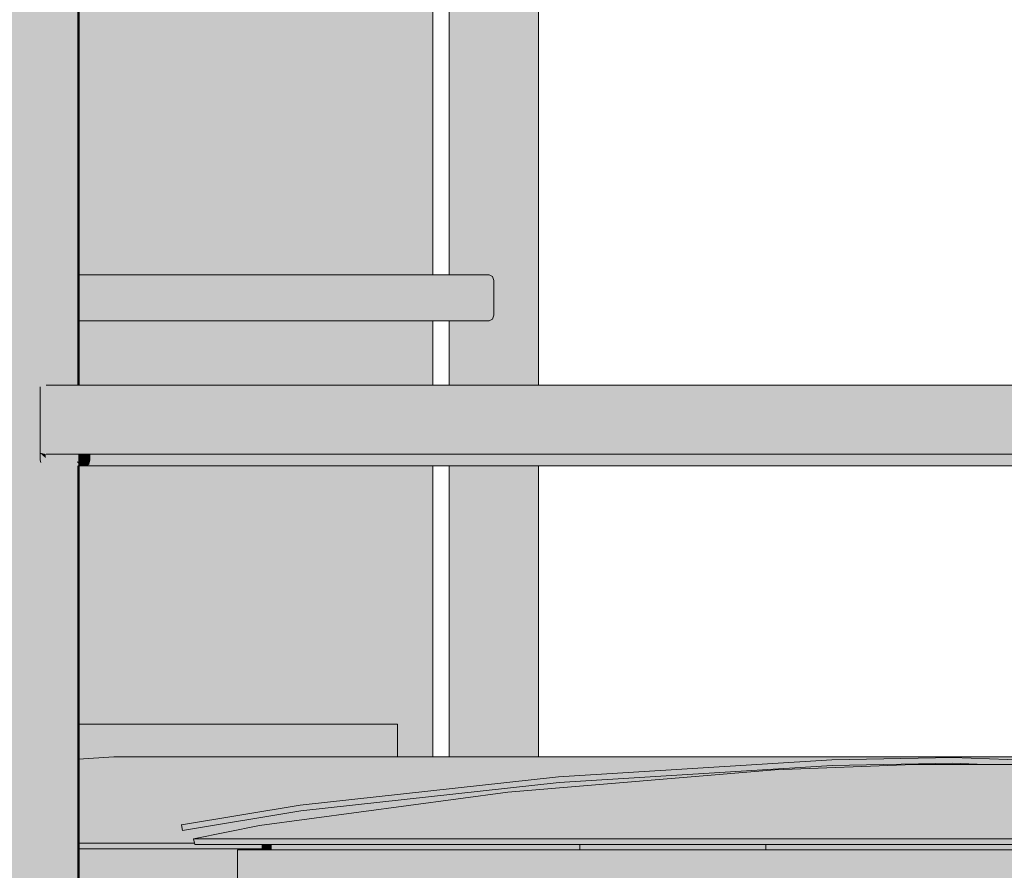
# Model space of a CAD drawing. Header units: centimetres. Extents: x -5472 to 10427, y -400 to 1902.
# Tile 30 of 91: x -5013 to -4841, y 1114 to 1262. Entities that reach past the tile are written whole.
import ezdxf

# ---------------------------------------------------------------- set-up
doc = ezdxf.new("R2010")
doc.units = ezdxf.units.CM
doc.header["$LTSCALE"] = 0.1
doc.header["$MEASUREMENT"] = 0
for name, color, linetype in [('2_belki.K_IR', 7, 'Continuous'), ('2_dachy.ISTN', 7, 'Continuous'), ('2_schody_konstrukcja.ISTN', 7, 'Continuous'), ('2_słupy.ISTN', 7, 'Continuous'), ('2_umeblowanie.ISTN', 7, 'Continuous'), ('2_ściany zewnętrzne.ISTN', 7, 'Continuous')]:
    doc.layers.add(name, color=color, linetype=linetype)

# ---------------------------------------------------------------- blocks, each defined once
blk = doc.blocks.new('ElemPrzekroju_21_1')
at = {"layer": '2_belki.K_IR', "linetype": 'Continuous', "lineweight": 0, "true_color": 0x7f7d80}
for points in [[(-4968.87, 1118.42), (-4947.6, 1118.42), (-4947.59, 1118.44), (-4968.86, 1118.44)], [(-4968.87, 1118.42), (-4947.6, 1118.42), (-4947.59, 1118.44), (-4968.86, 1118.44)], [(-4968.87, 1117.5), (-4947.6, 1117.5), (-4947.6, 1118.42), (-4968.87, 1118.42)], [(-4968.87, 1117.5), (-4947.6, 1117.5), (-4947.6, 1118.42), (-4968.87, 1118.42)]]:
    blk.add_hatch(color=8, dxfattribs=at).paths.add_polyline_path(points)
blk = doc.blocks.new('ElemPrzekroju_22_1')
at = {"layer": '2_słupy.ISTN', "linetype": 'Continuous', "lineweight": 0, "true_color": 0xffffff}
for points in [[(-4968.89, 1118.44), (-4970.39, 1118.44), (-4970.39, 1117.5), (-4968.89, 1117.5)], [(-4968.89, 1118.44), (-4970.39, 1118.44), (-4970.39, 1117.5), (-4968.89, 1117.5)], [(-4968.89, 1117.5), (-4968.87, 1117.5), (-4968.87, 1118.42), (-4968.86, 1118.44), (-4968.89, 1118.44)], [(-4968.89, 1117.5), (-4968.87, 1117.5), (-4968.87, 1118.42), (-4968.86, 1118.44), (-4968.89, 1118.44)], [(-4968.89, 997.5), (-4970.39, 997.5), (-4970.39, 989.88), (-4968.89, 989.88)], [(-4968.89, 997.5), (-4970.39, 997.5), (-4970.39, 989.88), (-4968.89, 989.88)], [(-4968.89, 989.88), (-4968.52, 989.88), (-4968.52, 997.5), (-4968.89, 997.5)], [(-4968.89, 989.88), (-4968.52, 989.88), (-4968.52, 997.5), (-4968.89, 997.5)], [(-4968.52, 997.5), (-4968.52, 989.88), (-4967.78, 989.88), (-4967.78, 997.5)], [(-4968.52, 997.5), (-4968.52, 989.88), (-4967.78, 989.88), (-4967.78, 997.5)], [(-4967.78, 989.88), (-4956.91, 989.88), (-4957.66, 997.5), (-4967.78, 997.5)], [(-4967.78, 989.88), (-4956.91, 989.88), (-4957.66, 997.5), (-4967.78, 997.5)]]:
    blk.add_hatch(color=7, dxfattribs=at).paths.add_polyline_path(points)
at = {"layer": '2_słupy.ISTN', "color": 252, "linetype": 'Continuous', "lineweight": 50}
for p, q in [((-4970.39, 1117.5), (-4970.39, 1118.44)), ((-4970.39, 989.88), (-4970.39, 997.5))]:
    blk.add_line(p, q, dxfattribs=at)
blk = doc.blocks.new('ElemPrzekroju_34_1')
at = {"layer": '2_belki.K_IR', "linetype": 'Continuous', "lineweight": 0, "true_color": 0x7f7d80}
for points in [[(-4947.6, 1118.42), (-4915.29, 1118.42), (-4915.28, 1118.44), (-4947.59, 1118.44)], [(-4947.6, 1118.42), (-4915.29, 1118.42), (-4915.28, 1118.44), (-4947.59, 1118.44)], [(-4947.6, 1117.5), (-4915.29, 1117.5), (-4915.29, 1118.42), (-4947.6, 1118.42)], [(-4947.6, 1117.5), (-4915.29, 1117.5), (-4915.29, 1118.42), (-4947.6, 1118.42)]]:
    blk.add_hatch(color=8, dxfattribs=at).paths.add_polyline_path(points)
at = {"layer": '2_belki.K_IR', "color": 251, "linetype": 'Continuous', "lineweight": 0, "true_color": 0x5f5f5f}
blk.add_line((-4947.59, 1118.44), (-4947.6, 1118.42), dxfattribs=at)
blk = doc.blocks.new('ElemPrzekroju_35_1')
at = {"layer": '2_belki.K_IR', "linetype": 'Continuous', "lineweight": 0, "true_color": 0xffffff}
for points in [[(-4915.29, 1118.42), (-4882.97, 1118.42), (-4882.96, 1118.44), (-4915.28, 1118.44)], [(-4915.29, 1118.42), (-4882.97, 1118.42), (-4882.96, 1118.44), (-4915.28, 1118.44)], [(-4915.29, 1117.5), (-4882.97, 1117.5), (-4882.97, 1118.42), (-4915.29, 1118.42)], [(-4915.29, 1117.5), (-4882.97, 1117.5), (-4882.97, 1118.42), (-4915.29, 1118.42)], [(-4882.96, 1118.44), (-4882.97, 1118.42), (-4882.97, 1117.5), (-4882.95, 1117.5), (-4882.95, 1118.42), (-4882.94, 1118.44)], [(-4882.96, 1118.44), (-4882.97, 1118.42), (-4882.97, 1117.5), (-4882.95, 1117.5), (-4882.95, 1118.42), (-4882.94, 1118.44)]]:
    blk.add_hatch(color=7, dxfattribs=at).paths.add_polyline_path(points)
at = {"layer": '2_belki.K_IR', "color": 252, "linetype": 'Continuous', "lineweight": 0}
for p, q in [((-4915.28, 1118.44), (-4915.29, 1118.42)), ((-4915.29, 1118.42), (-4915.29, 1117.5)), ((-4882.96, 1118.44), (-4882.97, 1118.42)), ((-4882.97, 1118.42), (-4882.97, 1117.5))]:
    blk.add_line(p, q, dxfattribs=at)
blk = doc.blocks.new('ElemPrzekroju_36_1')
at = {"layer": '2_belki.K_IR', "linetype": 'Continuous', "lineweight": 0, "true_color": 0xffffff}
for points in [[(-4882.95, 1118.42), (-4850.63, 1118.42), (-4850.62, 1118.44), (-4882.94, 1118.44)], [(-4882.95, 1118.42), (-4850.63, 1118.42), (-4850.62, 1118.44), (-4882.94, 1118.44)], [(-4882.95, 1118.42), (-4882.95, 1117.5), (-4850.63, 1117.5), (-4850.63, 1118.42)], [(-4882.95, 1118.42), (-4882.95, 1117.5), (-4850.63, 1117.5), (-4850.63, 1118.42)]]:
    blk.add_hatch(color=7, dxfattribs=at).paths.add_polyline_path(points)
at = {"layer": '2_belki.K_IR', "color": 252, "linetype": 'Continuous', "lineweight": 0}
for p, q in [((-4882.94, 1118.44), (-4882.95, 1118.42)), ((-4882.95, 1118.42), (-4882.95, 1117.5))]:
    blk.add_line(p, q, dxfattribs=at)
blk = doc.blocks.new('ElemPrzekroju_37_1')
at = {"layer": '2_belki.K_IR', "linetype": 'Continuous', "lineweight": 0, "true_color": 0xffffff}
for points in [[(-4821.46, 1119.42), (-4822.95, 1119.13), (-4818.02, 1119.13), (-4817.31, 1119.42)], [(-4821.46, 1119.42), (-4822.95, 1119.13), (-4818.02, 1119.13), (-4817.31, 1119.42)], [(-4850.62, 1118.44), (-4850.63, 1118.42), (-4818.31, 1118.42), (-4818.02, 1119.13), (-4822.95, 1119.13), (-4826.48, 1118.44)], [(-4850.62, 1118.44), (-4850.63, 1118.42), (-4818.31, 1118.42), (-4818.02, 1119.13), (-4822.95, 1119.13), (-4826.48, 1118.44)], [(-4850.63, 1118.42), (-4850.63, 1117.5), (-4818.31, 1117.5), (-4818.31, 1118.42)], [(-4850.63, 1118.42), (-4850.63, 1117.5), (-4818.31, 1117.5), (-4818.31, 1118.42)]]:
    blk.add_hatch(color=7, dxfattribs=at).paths.add_polyline_path(points)
at = {"layer": '2_belki.K_IR', "color": 252, "linetype": 'Continuous', "lineweight": 0}
for p, q in [((-4821.46, 1119.42), (-4817.31, 1119.42)), ((-4850.62, 1118.44), (-4850.63, 1118.42))]:
    blk.add_line(p, q, dxfattribs=at)
blk = doc.blocks.new('ElemPrzekroju_56_1')
at = {"layer": '2_dachy.ISTN', "linetype": 'Continuous', "lineweight": 0, "true_color": 0xffffff}
for points in [[(-4881.4, 1131.44), (-4927.78, 1127.56), (-4770.71, 1127.56), (-4723.4, 1131.44)], [(-4925.59, 1127.56), (-4919.36, 1128.07), (-4878.06, 1131.44), (-4881.4, 1131.44), (-4927.78, 1127.56)], [(-4857.24, 1132.36), (-4881.4, 1131.44), (-4723.4, 1131.44), (-4698.82, 1132.36)], [(-4878.06, 1131.44), (-4871.63, 1131.68), (-4853.43, 1132.36), (-4857.24, 1132.36), (-4881.4, 1131.44)], [(-4927.78, 1127.56), (-4970.98, 1121.73), (-4814.89, 1121.73), (-4770.71, 1127.56)], [(-4970.08, 1121.73), (-4964.55, 1122.45), (-4925.59, 1127.56), (-4927.78, 1127.56), (-4970.98, 1121.73)], [(-4982.45, 1119.42), (-4826.66, 1119.42), (-4814.89, 1121.73), (-4970.98, 1121.73)], [(-4982.45, 1119.42), (-4981.98, 1119.42), (-4970.08, 1121.73), (-4970.98, 1121.73)], [(-4982.45, 1119.42), (-4982.22, 1118.44), (-4826.48, 1118.44), (-4826.66, 1119.42)], [(-4982.45, 1119.42), (-4982.22, 1118.44), (-4826.48, 1118.44), (-4826.66, 1119.42)]]:
    blk.add_hatch(color=7, dxfattribs=at).paths.add_polyline_path(points)
at = {"layer": '2_dachy.ISTN', "color": 252, "linetype": 'Continuous', "lineweight": 0}
for p, q in [((-4927.78, 1127.56), (-4881.4, 1131.44)), ((-4881.4, 1131.44), (-4857.24, 1132.36)), ((-4698.82, 1132.36), (-4857.24, 1132.36)), ((-4970.98, 1121.73), (-4927.78, 1127.56)), ((-4982.45, 1119.42), (-4970.98, 1121.73)), ((-4982.22, 1118.44), (-4982.45, 1119.42)), ((-4826.66, 1119.42), (-4982.45, 1119.42)), ((-4826.48, 1118.44), (-4982.22, 1118.44))]:
    blk.add_line(p, q, dxfattribs=at)
blk = doc.blocks.new('ElemPrzekroju_59_1')
at = {"layer": '2_schody_konstrukcja.ISTN', "linetype": 'Continuous', "lineweight": 0, "true_color": 0xffffff}
for points in [[(-4938.01, 1217.45), (-4937.41, 1217.45), (-4937.41, 1354.96), (-4938.01, 1354.96)], [(-4938.01, 1217.45), (-4937.41, 1217.45), (-4937.41, 1354.96), (-4938.01, 1354.96)], [(-4937.41, 1354.96), (-4937.41, 1217.45), (-4931.03, 1217.45), (-4930.48, 1217.16), (-4930.47, 1217.16), (-4930.47, 1354.96)], [(-4937.41, 1354.96), (-4937.41, 1217.45), (-4931.03, 1217.45), (-4930.48, 1217.16), (-4930.47, 1217.16), (-4930.47, 1354.96)], [(-4930.47, 1209.75), (-4930.47, 1198.27), (-4929.29, 1198.27), (-4929.29, 1354.96), (-4930.47, 1354.96), (-4930.47, 1217.16), (-4930.45, 1217.09), (-4930.24, 1216.45), (-4930.24, 1210.45), (-4930.45, 1209.81)], [(-4930.47, 1209.75), (-4930.47, 1198.27), (-4929.29, 1198.27), (-4929.29, 1354.96), (-4930.47, 1354.96), (-4930.47, 1217.16), (-4930.45, 1217.09), (-4930.24, 1216.45), (-4930.24, 1210.45), (-4930.45, 1209.81)], [(-4929.29, 1198.27), (-4928.23, 1198.27), (-4928.23, 1354.96), (-4929.29, 1354.96)], [(-4929.29, 1198.27), (-4928.23, 1198.27), (-4928.23, 1354.96), (-4929.29, 1354.96)], [(-4928.23, 1198.27), (-4922.81, 1198.27), (-4922.81, 1354.96), (-4928.23, 1354.96)], [(-4928.23, 1198.27), (-4922.81, 1198.27), (-4922.81, 1354.96), (-4928.23, 1354.96)], [(-4922.48, 1354.96), (-4922.81, 1354.96), (-4922.81, 1198.27), (-4922.48, 1198.27)], [(-4922.48, 1354.96), (-4922.81, 1354.96), (-4922.81, 1198.27), (-4922.48, 1198.27)], [(-4938.01, 1209.45), (-4938.01, 1198.27), (-4937.41, 1198.27), (-4937.41, 1209.45)], [(-4938.01, 1209.45), (-4938.01, 1198.27), (-4937.41, 1198.27), (-4937.41, 1209.45)], [(-4937.41, 1209.45), (-4937.41, 1198.27), (-4930.47, 1198.27), (-4930.47, 1209.75), (-4930.48, 1209.75), (-4931.03, 1209.45)], [(-4937.41, 1209.45), (-4937.41, 1198.27), (-4930.47, 1198.27), (-4930.47, 1209.75), (-4930.48, 1209.75), (-4931.03, 1209.45)], [(-4938.01, 1133.69), (-4937.41, 1133.69), (-4937.41, 1184.27), (-4938.01, 1184.27)], [(-4938.01, 1133.69), (-4937.41, 1133.69), (-4937.41, 1184.27), (-4938.01, 1184.27)], [(-4930.47, 1184.27), (-4937.41, 1184.27), (-4937.41, 1133.69), (-4930.47, 1133.69)], [(-4930.47, 1184.27), (-4937.41, 1184.27), (-4937.41, 1133.69), (-4930.47, 1133.69)], [(-4930.47, 1133.69), (-4929.29, 1133.69), (-4929.29, 1184.27), (-4930.47, 1184.27)], [(-4930.47, 1133.69), (-4929.29, 1133.69), (-4929.29, 1184.27), (-4930.47, 1184.27)], [(-4928.23, 1184.27), (-4929.29, 1184.27), (-4929.29, 1133.69), (-4928.23, 1133.69)], [(-4928.23, 1184.27), (-4929.29, 1184.27), (-4929.29, 1133.69), (-4928.23, 1133.69)], [(-4922.81, 1184.27), (-4928.23, 1184.27), (-4928.23, 1133.69), (-4922.81, 1133.69)], [(-4922.81, 1184.27), (-4928.23, 1184.27), (-4928.23, 1133.69), (-4922.81, 1133.69)], [(-4922.48, 1184.27), (-4922.81, 1184.27), (-4922.81, 1133.69), (-4922.48, 1133.69)], [(-4922.48, 1184.27), (-4922.81, 1184.27), (-4922.81, 1133.69), (-4922.48, 1133.69)]]:
    blk.add_hatch(color=7, dxfattribs=at).paths.add_polyline_path(points)
at = {"layer": '2_schody_konstrukcja.ISTN', "color": 252, "linetype": 'Continuous', "lineweight": 0}
for p, q in [((-4938.01, 1217.45), (-4938.01, 1354.96)), ((-4922.48, 1198.27), (-4922.48, 1354.96)), ((-4938.01, 1198.27), (-4938.01, 1209.45)), ((-4938.01, 1133.69), (-4938.01, 1184.27)), ((-4922.48, 1133.69), (-4922.48, 1184.27))]:
    blk.add_line(p, q, dxfattribs=at)
blk = doc.blocks.new('ElemPrzekroju_85_1')
at = {"layer": '2_umeblowanie.ISTN', "linetype": 'Continuous', "lineweight": 0, "true_color": 0xffffff}
for points in [[(-5066.59, 1217.16), (-5017.94, 1217.16), (-5017.94, 1217.45), (-5066.59, 1217.45)], [(-5066.59, 1217.16), (-5066.59, 1216.45), (-5017.94, 1216.45), (-5017.94, 1217.16)], [(-5058.41, 1217.45), (-5057.8, 1217.16), (-5017.94, 1217.16), (-5017.94, 1217.45)], [(-5057.8, 1217.16), (-5057.46, 1216.45), (-5017.94, 1216.45), (-5017.94, 1217.16)], [(-5002.41, 1217.45), (-5002.41, 1217.16), (-4930.48, 1217.16), (-4931.03, 1217.45)], [(-5002.41, 1217.45), (-5002.41, 1217.16), (-4930.48, 1217.16), (-4931.03, 1217.45)], [(-5002.41, 1216.45), (-4930.24, 1216.45), (-4930.45, 1217.09), (-4930.47, 1217.16), (-4930.48, 1217.16), (-5002.41, 1217.16)], [(-5002.41, 1216.45), (-4930.24, 1216.45), (-4930.45, 1217.09), (-4930.47, 1217.16), (-4930.48, 1217.16), (-5002.41, 1217.16)], [(-5066.59, 1210.45), (-5017.94, 1210.45), (-5017.94, 1216.45), (-5066.59, 1216.45)], [(-5017.94, 1216.45), (-5057.46, 1216.45), (-5056.54, 1210.45), (-5017.94, 1210.45)], [(-5002.41, 1216.45), (-5002.41, 1210.45), (-4930.24, 1210.45), (-4930.24, 1216.45)], [(-5002.41, 1216.45), (-5002.41, 1210.45), (-4930.24, 1210.45), (-4930.24, 1216.45)], [(-5066.59, 1210.45), (-5066.59, 1209.75), (-5017.94, 1209.75), (-5017.94, 1210.45)], [(-5056.54, 1210.45), (-5056.67, 1209.75), (-5017.94, 1209.75), (-5017.94, 1210.45)], [(-5002.41, 1210.45), (-5002.41, 1209.75), (-4930.48, 1209.75), (-4930.45, 1209.81), (-4930.24, 1210.45)], [(-5002.41, 1210.45), (-5002.41, 1209.75), (-4930.48, 1209.75), (-4930.45, 1209.81), (-4930.24, 1210.45)], [(-5066.59, 1209.75), (-5066.59, 1209.45), (-5017.94, 1209.45), (-5017.94, 1209.75)], [(-5066.59, 1209.75), (-5066.59, 1209.45), (-5017.94, 1209.45), (-5017.94, 1209.75)], [(-5002.41, 1209.75), (-5002.41, 1209.45), (-4931.03, 1209.45), (-4930.48, 1209.75)], [(-5002.41, 1209.75), (-5002.41, 1209.45), (-4931.03, 1209.45), (-4930.48, 1209.75)]]:
    blk.add_hatch(color=7, dxfattribs=at).paths.add_polyline_path(points)
at = {"layer": '2_umeblowanie.ISTN', "color": 252, "linetype": 'Continuous', "lineweight": 0}
for p, q in [((-5066.59, 1217.45), (-5017.94, 1217.45)), ((-5002.41, 1217.45), (-4931.03, 1217.45)), ((-4931.03, 1217.45), (-4930.47, 1217.16)), ((-4930.47, 1217.16), (-4930.24, 1216.45)), ((-4930.24, 1216.45), (-4930.24, 1210.45)), ((-4930.24, 1210.45), (-4930.47, 1209.75)), ((-5066.59, 1209.45), (-5017.94, 1209.45)), ((-5002.41, 1209.45), (-4931.03, 1209.45)), ((-4930.47, 1209.75), (-4931.03, 1209.45))]:
    blk.add_line(p, q, dxfattribs=at)
blk = doc.blocks.new('ElemPrzekroju_86_1')
at = {"layer": '2_ściany zewnętrzne.ISTN', "linetype": 'Continuous', "lineweight": 0, "true_color": 0xffffff}
blk.add_hatch(color=7, dxfattribs=at).paths.add_polyline_path([(-4946.97, 1139.36), (-4946.97, 1133.69), (-4943.51, 1133.69), (-4940.85, 1133.69), (-4940.85, 1139.36)])
blk.add_hatch(color=7, dxfattribs=at).paths.add_polyline_path([(-4946.97, 1139.36), (-4946.97, 1133.69), (-4943.51, 1133.69), (-4940.85, 1133.69), (-4940.85, 1139.36)])
at = {"layer": '2_ściany zewnętrzne.ISTN', "color": 252, "linetype": 'Continuous', "lineweight": 0}
blk.add_line((-4940.85, 1139.36), (-4940.85, 1133.69), dxfattribs=at)
blk = doc.blocks.new('ElemPrzekroju_89_1')
at = {"layer": '2_ściany zewnętrzne.ISTN', "linetype": 'Continuous', "lineweight": 0, "true_color": 0xbcbdbb}
blk.add_hatch(color=9, dxfattribs=at).paths.add_polyline_path([(-5002.41, 1133.28), (-4996.3, 1133.69), (-4946.97, 1133.69), (-4946.97, 1139.36), (-5002.41, 1139.36)])
at = {"layer": '2_ściany zewnętrzne.ISTN', "linetype": 'Continuous', "lineweight": 0, "true_color": 0x878887}
blk.add_hatch(color=252, dxfattribs=at).paths.add_polyline_path([(-5002.41, 1133.28), (-4996.3, 1133.69), (-4946.97, 1133.69), (-4946.97, 1139.36), (-5002.41, 1139.36)])
at = {"layer": '2_ściany zewnętrzne.ISTN', "color": 251, "linetype": 'Continuous', "lineweight": 0, "true_color": 0x5f5f5f}
blk.add_line((-4946.97, 1133.69), (-4946.97, 1139.36), dxfattribs=at)
blk = doc.blocks.new('ElemPrzekroju_90_1')
at = {"layer": '2_ściany zewnętrzne.ISTN', "linetype": 'Continuous', "lineweight": 0, "true_color": 0xffffff}
for points in [[(-4940.85, 1354.96), (-4946.97, 1354.96), (-4946.97, 1217.45), (-4940.85, 1217.45)], [(-4940.85, 1354.96), (-4946.97, 1354.96), (-4946.97, 1217.45), (-4940.85, 1217.45)], [(-4940.85, 1209.45), (-4946.97, 1209.45), (-4946.97, 1198.27), (-4940.85, 1198.27)], [(-4940.85, 1209.45), (-4946.97, 1209.45), (-4946.97, 1198.27), (-4940.85, 1198.27)], [(-4946.97, 1184.27), (-4946.97, 1139.36), (-4940.85, 1139.36), (-4940.85, 1184.27)], [(-4946.97, 1184.27), (-4946.97, 1139.36), (-4940.85, 1139.36), (-4940.85, 1184.27)]]:
    blk.add_hatch(color=7, dxfattribs=at).paths.add_polyline_path(points)
at = {"layer": '2_ściany zewnętrzne.ISTN', "color": 252, "linetype": 'Continuous', "lineweight": 0}
for p, q in [((-4940.85, 1354.96), (-4940.85, 1217.45)), ((-4940.85, 1209.45), (-4940.85, 1198.27)), ((-4940.85, 1184.27), (-4940.85, 1139.36))]:
    blk.add_line(p, q, dxfattribs=at)
blk = doc.blocks.new('ElemPrzekroju_93_1')
at = {"layer": '2_ściany zewnętrzne.ISTN', "linetype": 'Continuous', "lineweight": 0, "true_color": 0xffffff}
for points in [[(-5002.41, 1217.45), (-4946.97, 1217.45), (-4946.97, 1354.96), (-5002.41, 1354.96)], [(-5002.41, 1217.45), (-4946.97, 1217.45), (-4946.97, 1354.96), (-5002.41, 1354.96)], [(-4946.97, 1209.45), (-5002.41, 1209.45), (-5002.41, 1198.27), (-4946.97, 1198.27)], [(-4946.97, 1209.45), (-5002.41, 1209.45), (-5002.41, 1198.27), (-4946.97, 1198.27)], [(-5002.41, 1139.36), (-4946.97, 1139.36), (-4946.97, 1184.27), (-5002.41, 1184.27)], [(-5002.41, 1139.36), (-4946.97, 1139.36), (-4946.97, 1184.27), (-5002.41, 1184.27)]]:
    blk.add_hatch(color=7, dxfattribs=at).paths.add_polyline_path(points)
at = {"layer": '2_ściany zewnętrzne.ISTN', "color": 252, "linetype": 'Continuous', "lineweight": 0}
blk.add_line((-4946.97, 1139.36), (-5002.41, 1139.36), dxfattribs=at)
blk = doc.blocks.new('ElemPrzekroju_95_1')
at = {"layer": '2_ściany zewnętrzne.ISTN', "linetype": 'Continuous', "lineweight": 0, "true_color": 0xffffff}
blk.add_hatch(color=7, dxfattribs=at).paths.add_polyline_path([(-4818.05, 1117.5), (-4974.82, 1117.5), (-4974.82, 997.5), (-4818.05, 997.5)])
blk.add_hatch(color=7, dxfattribs=at).paths.add_polyline_path([(-4818.05, 1117.5), (-4974.82, 1117.5), (-4974.82, 997.5), (-4818.05, 997.5)])
at = {"layer": '2_ściany zewnętrzne.ISTN', "linetype": 'Continuous', "lineweight": 0}
blk.add_hatch(color=252, dxfattribs=at).paths.add_polyline_path([(-4818.05, 997.5), (-4814.02, 997.5), (-4814.02, 1117.5), (-4818.05, 1117.5)])
at = {"layer": '2_ściany zewnętrzne.ISTN', "color": 252, "linetype": 'Continuous', "lineweight": 13}
for p, q in [((-4818.05, 1117.5), (-4974.82, 1117.5)), ((-4974.82, 997.5), (-4974.82, 1117.5)), ((-4818.05, 997.5), (-4974.82, 997.5))]:
    blk.add_line(p, q, dxfattribs=at)
at = {"layer": '2_ściany zewnętrzne.ISTN', "color": 252, "linetype": 'Continuous', "lineweight": 50}
for p, q in [((-4818.05, 1117.5), (-4818.05, 997.5)), ((-4814.02, 1117.5), (-4818.05, 1117.5)), ((-4814.02, 1117.5), (-4814.02, 997.5)), ((-4814.02, 997.5), (-4818.05, 997.5))]:
    blk.add_line(p, q, dxfattribs=at)
blk = doc.blocks.new('ElemPrzekroju_100_1')
at = {"layer": '2_dachy.ISTN', "linetype": 'Continuous', "lineweight": 0, "true_color": 0xffffff}
for points in [[(-4963.93, 1125.26), (-4984.53, 1121.86), (-4984.37, 1120.87), (-4963.8, 1124.27), (-4918.88, 1129.22), (-4871.42, 1132.18), (-4850.47, 1132.57), (-4844.8, 1132.36), (-4822.3, 1132.36), (-4826.09, 1132.67), (-4850.46, 1133.57), (-4871.46, 1133.18), (-4918.97, 1130.21)], [(-4918.97, 1130.3), (-4918.97, 1130.21), (-4871.46, 1133.18), (-4871.46, 1133.27), (-4878.57, 1132.83)], [(-4918.97, 1130.27), (-4871.46, 1133.24), (-4871.46, 1133.25), (-4918.97, 1130.28)], [(-4918.97, 1130.24), (-4918.97, 1130.23), (-4871.46, 1133.2), (-4871.46, 1133.21)], [(-4850.46, 1133.66), (-4871.46, 1133.27), (-4871.46, 1133.18), (-4850.46, 1133.57)], [(-4871.46, 1133.24), (-4850.46, 1133.63), (-4850.46, 1133.64), (-4871.46, 1133.25)], [(-4871.46, 1133.2), (-4850.46, 1133.59), (-4850.46, 1133.6), (-4871.46, 1133.21)], [(-4850.46, 1133.66), (-4850.46, 1133.57), (-4826.09, 1132.67), (-4826.09, 1132.74), (-4828.32, 1132.83)], [(-4850.46, 1133.63), (-4826.09, 1132.73), (-4826.09, 1132.74), (-4850.46, 1133.64)], [(-4850.46, 1133.6), (-4850.46, 1133.59), (-4826.09, 1132.69), (-4826.09, 1132.7)], [(-4918.97, 1130.3), (-4918.97, 1130.29), (-4893.28, 1131.9)], [(-4826.09, 1132.74), (-4826.09, 1132.67), (-4822.3, 1132.36), (-4821.48, 1132.36)], [(-4826.09, 1132.73), (-4821.57, 1132.36), (-4821.48, 1132.36), (-4823.68, 1132.54), (-4826.09, 1132.74)], [(-4826.09, 1132.69), (-4822.08, 1132.36), (-4821.99, 1132.36), (-4826.09, 1132.7)], [(-4963.93, 1125.26), (-4918.97, 1130.21), (-4918.97, 1130.3), (-4933.32, 1128.71), (-4963.93, 1125.33)], [(-4959.65, 1125.8), (-4963.93, 1125.33), (-4963.93, 1125.31), (-4948.49, 1127.02), (-4918.97, 1130.27), (-4918.97, 1130.28), (-4929, 1129.17), (-4918.97, 1130.29), (-4918.97, 1130.3), (-4933.32, 1128.71), (-4939.6, 1128.02)], [(-4963.93, 1125.28), (-4918.97, 1130.23), (-4918.97, 1130.24), (-4963.93, 1125.28)], [(-4980.4, 1122.61), (-4984.53, 1121.93), (-4984.53, 1121.86), (-4963.93, 1125.26), (-4963.93, 1125.33)], [(-4984.53, 1121.91), (-4984.53, 1121.9), (-4963.93, 1125.31), (-4963.93, 1125.33), (-4984.53, 1121.93), (-4984.53, 1121.92), (-4979.5, 1122.75)], [(-4984.53, 1121.88), (-4984.53, 1121.88), (-4963.93, 1125.28), (-4963.93, 1125.28)], [(-4760.3, 1125.32), (-4735.47, 1122.04), (-4723.79, 1119.75), (-4723.68, 1120.41), (-4739.68, 1123.06)], [(-4760.3, 1125.32), (-4735.47, 1122.04), (-4723.79, 1119.75), (-4723.68, 1120.41), (-4739.68, 1123.06)]]:
    blk.add_hatch(color=7, dxfattribs=at).paths.add_polyline_path(points)
at = {"layer": '2_dachy.ISTN', "color": 252, "linetype": 'Continuous', "lineweight": 0}
for p, q in [((-4871.46, 1133.18), (-4918.97, 1130.21)), ((-4850.46, 1133.57), (-4871.46, 1133.18)), ((-4850.46, 1133.66), (-4850.46, 1133.57)), ((-4826.09, 1132.67), (-4850.46, 1133.57)), ((-4871.42, 1132.18), (-4918.88, 1129.22)), ((-4850.47, 1132.57), (-4871.42, 1132.18)), ((-4844.8, 1132.36), (-4850.47, 1132.57)), ((-4822.3, 1132.36), (-4826.09, 1132.67)), ((-4918.97, 1130.21), (-4963.93, 1125.26)), ((-4918.88, 1129.22), (-4963.8, 1124.27)), ((-4963.93, 1125.26), (-4984.53, 1121.86)), ((-4735.47, 1122.04), (-4760.3, 1125.32)), ((-4963.8, 1124.27), (-4984.37, 1120.87)), ((-4984.53, 1121.86), (-4984.53, 1121.93)), ((-4984.53, 1121.86), (-4984.37, 1120.87)), ((-4723.79, 1119.75), (-4735.47, 1122.04)), ((-4723.79, 1119.75), (-4723.68, 1120.41))]:
    blk.add_line(p, q, dxfattribs=at)
blk = doc.blocks.new('ElemPrzekroju_101_1')
at = {"layer": '2_dachy.ISTN', "linetype": 'Continuous', "lineweight": 0, "true_color": 0xffffff}
for points in [[(-4996.3, 1133.69), (-5002.41, 1133.28), (-5002.41, 1132.83), (-4878.57, 1132.83), (-4871.46, 1133.27), (-4850.46, 1133.66), (-4828.32, 1132.83), (-4807.17, 1132.83), (-4794.12, 1133.69)], [(-5002.41, 1132.83), (-4935.01, 1132.83), (-4908.18, 1133.69), (-4996.3, 1133.69), (-5002.41, 1133.28)], [(-4904.38, 1132.83), (-4886.18, 1132.83), (-4872.52, 1133.69), (-4890.72, 1133.69)], [(-4878.57, 1132.83), (-5002.41, 1132.83), (-5002.41, 1128.71), (-4933.32, 1128.71), (-4918.97, 1130.3)], [(-5002.41, 1128.71), (-4996.41, 1128.71), (-4987.05, 1129.34), (-4986.68, 1129.32), (-4981.7, 1129.65), (-4981.7, 1129.65), (-4981.65, 1129.66), (-4981.36, 1129.68), (-4981.31, 1129.71), (-4981.35, 1129.72), (-4935.01, 1132.83), (-5002.41, 1132.83)], [(-4904.38, 1132.83), (-4936.1, 1128.71), (-4933.32, 1128.71), (-4918.97, 1130.3), (-4893.28, 1131.9), (-4886.18, 1132.83)], [(-4918.88, 1129.22), (-4923.48, 1128.71), (-4914.04, 1128.71), (-4881.4, 1131.44), (-4857.24, 1132.36), (-4844.8, 1132.36), (-4850.47, 1132.57), (-4871.42, 1132.18)], [(-4918.88, 1129.22), (-4923.48, 1128.71), (-4914.04, 1128.71), (-4881.4, 1131.44), (-4857.24, 1132.36), (-4844.8, 1132.36), (-4850.47, 1132.57), (-4871.42, 1132.18)], [(-5002.41, 1122.61), (-4980.4, 1122.61), (-4963.93, 1125.33), (-4933.32, 1128.71), (-5002.41, 1128.71)], [(-5002.41, 1128.71), (-5002.41, 1128.09), (-4996.41, 1128.71)], [(-4973.84, 1122.61), (-4964.44, 1122.61), (-4927.78, 1127.56), (-4914.04, 1128.71), (-4923.48, 1128.71), (-4963.8, 1124.27)], [(-4973.84, 1122.61), (-4964.44, 1122.61), (-4927.78, 1127.56), (-4914.04, 1128.71), (-4923.48, 1128.71), (-4963.8, 1124.27)], [(-4939.6, 1128.02), (-4933.32, 1128.71), (-4936.1, 1128.71)], [(-4980.4, 1122.61), (-5002.41, 1122.61), (-5002.41, 1118.65), (-4982.27, 1118.65), (-4982.45, 1119.42), (-4970.98, 1121.73), (-4964.44, 1122.61), (-4973.84, 1122.61), (-4984.37, 1120.87), (-4984.53, 1121.86), (-4984.53, 1121.93)], [(-5002.41, 1119.78), (-5002.41, 1118.65), (-4982.27, 1118.65), (-4982.45, 1119.42), (-4970.98, 1121.73), (-4964.44, 1122.61), (-4973.84, 1122.61), (-4984.37, 1120.87), (-4984.53, 1121.86), (-4984.53, 1121.93), (-4984.61, 1121.75)], [(-5002.41, 1118.65), (-5002.41, 1117.67), (-4970.39, 1117.67), (-4970.39, 1118.44), (-4982.22, 1118.44), (-4982.27, 1118.65)], [(-5002.41, 1118.65), (-5002.41, 1117.67), (-4970.39, 1117.67), (-4970.39, 1118.44), (-4982.22, 1118.44), (-4982.27, 1118.65)]]:
    blk.add_hatch(color=7, dxfattribs=at).paths.add_polyline_path(points)
at = {"layer": '2_dachy.ISTN', "color": 252, "linetype": 'Continuous', "lineweight": 0}
for p, q in [((-4996.3, 1133.69), (-5002.41, 1133.28)), ((-4794.12, 1133.69), (-4996.3, 1133.69)), ((-5002.41, 1118.65), (-4982.27, 1118.65)), ((-5002.41, 1117.67), (-4970.39, 1117.67))]:
    blk.add_line(p, q, dxfattribs=at)
blk = doc.blocks.new('ElemPrzekroju_108_1')
at = {"layer": '2_schody_konstrukcja.ISTN', "linetype": 'Continuous', "lineweight": 0, "true_color": 0xffffff}
for points in [[(-5064.49, 1117.67), (-5064.49, 1111.42), (-5017.94, 1111.42), (-5017.94, 1117.67)], [(-5064.49, 1117.67), (-5064.49, 1111.42), (-5017.94, 1111.42), (-5017.94, 1117.67)], [(-4970.39, 1117.67), (-5002.41, 1117.67), (-5002.41, 1111.42), (-4974.82, 1111.42), (-4974.82, 1117.5), (-4970.39, 1117.5)], [(-4970.39, 1117.67), (-5002.41, 1117.67), (-5002.41, 1111.42), (-4974.82, 1111.42), (-4974.82, 1117.5), (-4970.39, 1117.5)], [(-5064.49, 1111.42), (-5064.31, 1110.71), (-5017.94, 1110.71), (-5017.94, 1111.42)], [(-5064.49, 1111.42), (-5064.31, 1110.71), (-5017.94, 1110.71), (-5017.94, 1111.42)], [(-4974.82, 1111.42), (-5002.41, 1111.42), (-5002.41, 1110.71), (-4974.82, 1110.71)], [(-4974.82, 1111.42), (-5002.41, 1111.42), (-5002.41, 1110.71), (-4974.82, 1110.71)], [(-5064.31, 1110.71), (-5063.88, 1110.42), (-5017.94, 1110.42), (-5017.94, 1110.71)], [(-5064.31, 1110.71), (-5063.88, 1110.42), (-5017.94, 1110.42), (-5017.94, 1110.71)], [(-5002.41, 1110.42), (-4974.82, 1110.42), (-4974.82, 1110.71), (-5002.41, 1110.71)], [(-5002.41, 1110.42), (-4974.82, 1110.42), (-4974.82, 1110.71), (-5002.41, 1110.71)]]:
    blk.add_hatch(color=7, dxfattribs=at).paths.add_polyline_path(points)
at = {"layer": '2_schody_konstrukcja.ISTN', "color": 252, "linetype": 'Continuous', "lineweight": 0}
for p, q in [((-5064.49, 1111.42), (-5064.49, 1117.67)), ((-5064.31, 1110.71), (-5064.49, 1111.42)), ((-5063.88, 1110.42), (-5064.31, 1110.71)), ((-5017.94, 1110.42), (-5063.88, 1110.42)), ((-4974.82, 1110.42), (-5002.41, 1110.42))]:
    blk.add_line(p, q, dxfattribs=at)
blk = doc.blocks.new('ElemPrzekroju_128_1')
at = {"layer": '2_schody_konstrukcja.ISTN', "linetype": 'Continuous', "lineweight": 0, "true_color": 0xffffff}
for points in [[(-5017.34, 861.31), (-5010.41, 861.31), (-5010.41, 1355.47), (-5017.34, 1355.47)], [(-5010.41, 861.31), (-5009.23, 861.31), (-5009.23, 1355.47), (-5010.41, 1355.47)], [(-5009.11, 1355.47), (-5009.23, 1355.47), (-5009.23, 861.31), (-5008.16, 861.31), (-5008.16, 1186.31), (-5008.99, 1186.5), (-5008.99, 1184.85), (-5009.16, 1185.27), (-5009.16, 1197.27), (-5009.11, 1197.4), (-5009.11, 1198), (-5008.16, 1198.23), (-5008.16, 1354.96), (-5009.11, 1354.96)], [(-5002.74, 1354.96), (-5008.16, 1354.96), (-5008.16, 1198.23), (-5008.08, 1198.27), (-5002.74, 1198.27)], [(-5002.41, 1354.96), (-5002.74, 1354.96), (-5002.74, 1198.27), (-5002.41, 1198.27)], [(-5009.31, 1196.77), (-5009.31, 1186.77), (-5009.23, 1186.71), (-5009.23, 1197.24)], [(-5009.23, 1197.24), (-5009.23, 1186.71), (-5009.16, 1186.53), (-5009.16, 1197.27), (-5009.11, 1197.4), (-5009.11, 1198), (-5009.14, 1197.89)], [(-5008.99, 1186.5), (-5008.99, 1186.35), (-5008.16, 1185.62), (-5008.16, 1186.31)], [(-5008.08, 1186.27), (-5008.16, 1186.31), (-5008.16, 861.31), (-5002.74, 861.31), (-5002.74, 1186.27)], [(-5008.16, 1185.62), (-5002.74, 1174.82), (-5002.74, 1186.27), (-5008.08, 1186.27), (-5008.16, 1186.31)], [(-5002.74, 1186.27), (-5002.74, 861.31), (-5002.41, 861.31), (-5002.41, 897.17), (-5002.53, 897.17), (-5002.53, 897.67), (-5002.41, 897.67), (-5002.41, 981.17), (-5002.53, 981.17), (-5002.53, 981.67), (-5002.41, 981.67), (-5002.41, 990.42), (-5002.53, 990.42), (-5002.53, 995.42), (-5002.41, 995.42), (-5002.41, 1184.27), (-5002.49, 1184.27), (-5002.49, 1184.77), (-5002.41, 1184.77), (-5002.41, 1185.02), (-5002.49, 1185.27), (-5002.49, 1186.27)], [(-5002.74, 1186.27), (-5002.74, 1174.82), (-5002.41, 1172.99), (-5002.41, 1184.27), (-5002.49, 1184.27), (-5002.49, 1184.77), (-5002.41, 1184.77), (-5002.41, 1185.02), (-5002.49, 1185.27), (-5002.49, 1186.27)], [(-5008.99, 1184.85), (-5009.16, 1185.27), (-5009.14, 1185.18)]]:
    blk.add_hatch(color=7, dxfattribs=at).paths.add_polyline_path(points)
at = {"layer": '2_schody_konstrukcja.ISTN', "color": 252, "linetype": 'Continuous', "lineweight": 50}
for p, q in [((-5002.41, 1198.27), (-5002.41, 1354.96)), ((-5002.41, 1184.77), (-5002.41, 1185.02)), ((-5002.41, 995.42), (-5002.41, 1184.27))]:
    blk.add_line(p, q, dxfattribs=at)
blk = doc.blocks.new('ElemPrzekroju_138_1')
at = {"layer": '2_schody_konstrukcja.ISTN', "linetype": 'Continuous', "lineweight": 0, "true_color": 0xffffff}
for points in [[(-5009.11, 1197.97), (-4695.9, 1197.97), (-4696.8, 1198.27), (-5008.08, 1198.27), (-5008.16, 1198.23), (-5009.11, 1198)], [(-5009.11, 1197.97), (-5009.11, 1197.27), (-4695.52, 1197.27), (-4695.9, 1197.97)], [(-5009.11, 1197.27), (-5009.11, 1187.27), (-4695.52, 1187.27), (-4695.52, 1197.27)], [(-5009.11, 1186.56), (-5009.1, 1186.56), (-5009.1, 1186.57), (-5009.1, 1186.56), (-4695.9, 1186.56), (-4695.52, 1187.27), (-5009.11, 1187.27)], [(-5009.1, 1186.56), (-5008.99, 1186.5), (-5008.16, 1186.31), (-5008.08, 1186.27), (-4696.8, 1186.27), (-4695.9, 1186.56)], [(-5009.1, 1186.56), (-5008.99, 1186.5), (-5008.16, 1186.31), (-5008.08, 1186.27), (-4696.8, 1186.27), (-4695.9, 1186.56)]]:
    blk.add_hatch(color=7, dxfattribs=at).paths.add_polyline_path(points)
at = {"layer": '2_schody_konstrukcja.ISTN', "color": 252, "linetype": 'Continuous', "lineweight": 0}
for p, q in [((-4696.8, 1198.27), (-5008.08, 1198.27)), ((-5009.11, 1197.97), (-5009.11, 1198)), ((-5009.11, 1197.27), (-5009.11, 1197.97)), ((-5009.11, 1187.27), (-5009.11, 1197.27)), ((-5009.11, 1186.56), (-5009.11, 1187.27)), ((-4696.8, 1186.27), (-5008.08, 1186.27))]:
    blk.add_line(p, q, dxfattribs=at)
blk = doc.blocks.new('ElemPrzekroju_139_1')
at = {"layer": '2_schody_konstrukcja.ISTN', "linetype": 'Continuous', "lineweight": 0, "true_color": 0xffffff}
for points in [[(-5000.79, 1186.27), (-5002.49, 1186.27), (-5002.49, 1185.27), (-5000.79, 1185.27)], [(-5000.79, 1186.27), (-5002.49, 1186.27), (-5002.49, 1185.27), (-5000.79, 1185.27)], [(-5000.48, 1186.27), (-5000.48, 1185.27), (-4701.72, 1185.27), (-4701.72, 1186.27)], [(-5000.48, 1185.27), (-4993.85, 1185.27), (-4994.35, 1186.27), (-5000.48, 1186.27)], [(-4925.1, 1186.27), (-4924.6, 1185.27), (-4906.02, 1185.27), (-4906.52, 1186.27)], [(-4816.15, 1186.27), (-4815.42, 1185.27), (-4701.72, 1185.27), (-4701.72, 1186.27)], [(-5000.79, 1185.27), (-5002.49, 1185.27), (-5002.41, 1185.02), (-5002.41, 1184.77), (-5001.26, 1184.77), (-5001, 1184.91)], [(-5000.79, 1185.27), (-5002.49, 1185.27), (-5002.41, 1185.02), (-5002.41, 1184.77), (-5001.26, 1184.77), (-5001, 1184.91)], [(-5000.66, 1184.56), (-5001.1, 1184.27), (-4701.72, 1184.27), (-4701.72, 1184.56)], [(-5000.66, 1184.56), (-5001.1, 1184.27), (-4701.72, 1184.27), (-4701.72, 1184.56)], [(-5000.66, 1184.56), (-4701.72, 1184.56), (-4701.72, 1185.27), (-5000.48, 1185.27)], [(-5000.48, 1185.27), (-5000.66, 1184.56), (-4993.87, 1184.56), (-4993.85, 1185.27)], [(-4924.6, 1185.27), (-4924.62, 1184.56), (-4906.03, 1184.56), (-4906.02, 1185.27)], [(-4815.42, 1185.27), (-4815.37, 1184.56), (-4701.72, 1184.56), (-4701.72, 1185.27)]]:
    blk.add_hatch(color=7, dxfattribs=at).paths.add_polyline_path(points)
at = {"layer": '2_schody_konstrukcja.ISTN', "color": 252, "linetype": 'Continuous', "lineweight": 0}
blk.add_line((-5001.1, 1184.27), (-4701.72, 1184.27), dxfattribs=at)
blk = doc.blocks.new('ElemPrzekroju_140_1')
at = {"layer": '2_schody_konstrukcja.ISTN', "linetype": 'Continuous', "lineweight": 0, "true_color": 0xffffff}
for points in [[(-5159.7, 1197.97), (-5159.02, 1197.97), (-5159.02, 1198.01), (-5159.38, 1198.01), (-5159.02, 1198.19), (-5159.02, 1198.27), (-5159.27, 1198.27)], [(-5159.6, 1198.05), (-5159.31, 1197.97), (-5159.02, 1197.97), (-5159.02, 1198.01), (-5159.38, 1198.01), (-5159.02, 1198.19), (-5159.02, 1198.27), (-5159.27, 1198.27)], [(-5150.23, 1197.97), (-5017.94, 1197.97), (-5017.94, 1198.27), (-5149.03, 1198.27), (-5148.93, 1198.02), (-5150.13, 1198.02)], [(-5019.89, 1198.27), (-5018.72, 1197.97), (-5017.94, 1197.97), (-5017.94, 1198.27)], [(-5159.7, 1197.97), (-5159.88, 1197.27), (-5158.74, 1197.27), (-5159.02, 1197.8), (-5159.02, 1197.97)], [(-5159.88, 1185.27), (-5158.74, 1185.27), (-5158.74, 1197.27), (-5159.88, 1197.27)], [(-5159.31, 1197.97), (-5158.83, 1197.27), (-5158.74, 1197.27), (-5159.02, 1197.8), (-5159.02, 1197.97)], [(-5158.83, 1197.27), (-5158.83, 1185.27), (-5158.74, 1185.27), (-5158.74, 1197.27)], [(-5150.85, 1197.27), (-5017.94, 1197.27), (-5017.94, 1197.97), (-5150.23, 1197.97), (-5150.3, 1197.8)], [(-5150.85, 1197.27), (-5150.85, 1185.27), (-5017.94, 1185.27), (-5017.94, 1197.27)], [(-5018.72, 1197.97), (-5018.23, 1197.27), (-5017.94, 1197.27), (-5017.94, 1197.97)], [(-5018.23, 1197.27), (-5018.23, 1185.27), (-5017.94, 1185.27), (-5017.94, 1197.27)], [(-5009.11, 1197.4), (-5009.16, 1197.27), (-5009.11, 1197.27)], [(-5009.11, 1197.4), (-5009.16, 1197.27), (-5009.11, 1197.27)], [(-5009.11, 1197.27), (-5009.16, 1197.27), (-5009.16, 1185.27), (-5009.1, 1185.27), (-5009.1, 1186.57), (-5009.1, 1186.56), (-5009.11, 1186.56)], [(-5009.11, 1197.27), (-5009.16, 1197.27), (-5009.16, 1186.53), (-5009.11, 1186.56), (-5009.1, 1186.56), (-5009.11, 1186.56)], [(-5009.1, 1186.57), (-5009.1, 1185.27), (-5008.99, 1184.85), (-5008.99, 1186.5), (-5009.1, 1186.56)], [(-5009.1, 1186.56), (-5008.99, 1186.35), (-5008.99, 1186.5)], [(-5001.1, 1184.77), (-5002.49, 1184.77), (-5002.49, 1184.27), (-5001.1, 1184.27), (-5000.66, 1184.56), (-5000.48, 1185.27), (-5000.48, 1186.27), (-5000.79, 1186.27), (-5000.79, 1185.27), (-5000.88, 1184.91)], [(-5001.1, 1184.77), (-5002.49, 1184.77), (-5002.49, 1184.27), (-5001.1, 1184.27), (-5000.66, 1184.56), (-5000.48, 1185.27), (-5000.48, 1186.27), (-5000.79, 1186.27), (-5000.79, 1185.27), (-5000.88, 1184.91)], [(-5000.79, 1186.27), (-5000.79, 1186.27), (-5000.79, 1185.27), (-5000.79, 1185.27)], [(-5000.79, 1186.27), (-5000.79, 1186.27), (-5000.79, 1185.27), (-5000.79, 1185.27)], [(-5158.74, 1185.27), (-5159.88, 1185.27), (-5159.7, 1184.56), (-5159.02, 1184.56), (-5159.02, 1184.74)], [(-5158.74, 1185.27), (-5159.88, 1185.27), (-5159.7, 1184.56), (-5159.02, 1184.56), (-5159.02, 1184.74)], [(-5159.02, 1184.56), (-5159.7, 1184.56), (-5159.27, 1184.27), (-5159.02, 1184.27), (-5159.02, 1184.34), (-5159.38, 1184.53), (-5159.02, 1184.53)], [(-5159.02, 1184.56), (-5159.7, 1184.56), (-5159.27, 1184.27), (-5159.02, 1184.27), (-5159.02, 1184.34), (-5159.38, 1184.53), (-5159.02, 1184.53)], [(-5017.94, 1185.27), (-5150.85, 1185.27), (-5150.3, 1184.74), (-5150.23, 1184.56), (-5017.94, 1184.56)], [(-5017.94, 1185.27), (-5150.85, 1185.27), (-5150.3, 1184.74), (-5150.23, 1184.56), (-5017.94, 1184.56)], [(-5017.94, 1184.56), (-5150.23, 1184.56), (-5150.13, 1184.52), (-5148.93, 1184.51), (-5149.03, 1184.27), (-5017.94, 1184.27)], [(-5017.94, 1184.56), (-5150.23, 1184.56), (-5150.13, 1184.52), (-5148.93, 1184.51), (-5149.03, 1184.27), (-5017.94, 1184.27)], [(-5009.16, 1185.27), (-5008.99, 1184.85), (-5009.1, 1185.27)], [(-5009.16, 1185.27), (-5008.99, 1184.85), (-5009.1, 1185.27)], [(-5001.26, 1184.77), (-5001.1, 1184.77), (-5000.88, 1184.91), (-5001, 1184.91)], [(-5001.26, 1184.77), (-5001.1, 1184.77), (-5000.88, 1184.91), (-5001, 1184.91)], [(-5001, 1184.91), (-5000.88, 1184.91), (-5000.79, 1185.27), (-5000.79, 1185.27)], [(-5001, 1184.91), (-5000.88, 1184.91), (-5000.79, 1185.27), (-5000.79, 1185.27)]]:
    blk.add_hatch(color=7, dxfattribs=at).paths.add_polyline_path(points)
at = {"layer": '2_schody_konstrukcja.ISTN', "color": 252, "linetype": 'Continuous', "lineweight": 0}
for p, q in [((-5159.27, 1198.27), (-5159.7, 1197.97)), ((-5159.27, 1198.27), (-5159.02, 1198.27)), ((-5149.03, 1198.27), (-5017.94, 1198.27)), ((-5159.7, 1197.97), (-5159.88, 1197.27)), ((-5159.88, 1197.27), (-5159.88, 1185.27)), ((-5009.1, 1186.56), (-5009.1, 1185.27)), ((-5000.79, 1186.27), (-5000.79, 1185.27)), ((-5000.48, 1185.27), (-5000.48, 1186.27)), ((-5159.88, 1185.27), (-5159.7, 1184.56)), ((-5159.7, 1184.56), (-5159.27, 1184.27)), ((-5009.1, 1185.27), (-5008.99, 1184.85)), ((-5001.1, 1184.77), (-5002.49, 1184.77)), ((-5000.88, 1184.91), (-5001.1, 1184.77)), ((-5001.1, 1184.27), (-5000.66, 1184.56)), ((-5000.79, 1185.27), (-5000.88, 1184.91)), ((-5000.66, 1184.56), (-5000.48, 1185.27)), ((-5159.27, 1184.27), (-5159.02, 1184.27)), ((-5149.03, 1184.27), (-5017.94, 1184.27)), ((-5002.49, 1184.27), (-5001.1, 1184.27))]:
    blk.add_line(p, q, dxfattribs=at)

msp = doc.modelspace()

# ---------------------------------------------------------------- block references
at = {"layer": '2_belki.K_IR', "lineweight": 0}
for name in ['ElemPrzekroju_37_1', 'ElemPrzekroju_21_1', 'ElemPrzekroju_34_1', 'ElemPrzekroju_35_1', 'ElemPrzekroju_36_1']:
    msp.add_blockref(name, (0, 0), dxfattribs=at)
at = {"layer": '2_dachy.ISTN', "lineweight": 0}
for name in ['ElemPrzekroju_101_1', 'ElemPrzekroju_100_1', 'ElemPrzekroju_56_1']:
    msp.add_blockref(name, (0, 0), dxfattribs=at)
at = {"layer": '2_schody_konstrukcja.ISTN', "lineweight": 0}
for name in ['ElemPrzekroju_128_1', 'ElemPrzekroju_59_1', 'ElemPrzekroju_140_1', 'ElemPrzekroju_138_1', 'ElemPrzekroju_139_1', 'ElemPrzekroju_108_1']:
    msp.add_blockref(name, (0, 0), dxfattribs=at)
at = {"layer": '2_słupy.ISTN', "lineweight": 0}
msp.add_blockref('ElemPrzekroju_22_1', (0, 0), dxfattribs=at)
at = {"layer": '2_umeblowanie.ISTN', "lineweight": 0}
msp.add_blockref('ElemPrzekroju_85_1', (0, 0), dxfattribs=at)
at = {"layer": '2_ściany zewnętrzne.ISTN', "lineweight": 0}
for name in ['ElemPrzekroju_93_1', 'ElemPrzekroju_90_1', 'ElemPrzekroju_89_1', 'ElemPrzekroju_86_1', 'ElemPrzekroju_95_1']:
    msp.add_blockref(name, (0, 0), dxfattribs=at)

doc.saveas('drawing.dxf')
